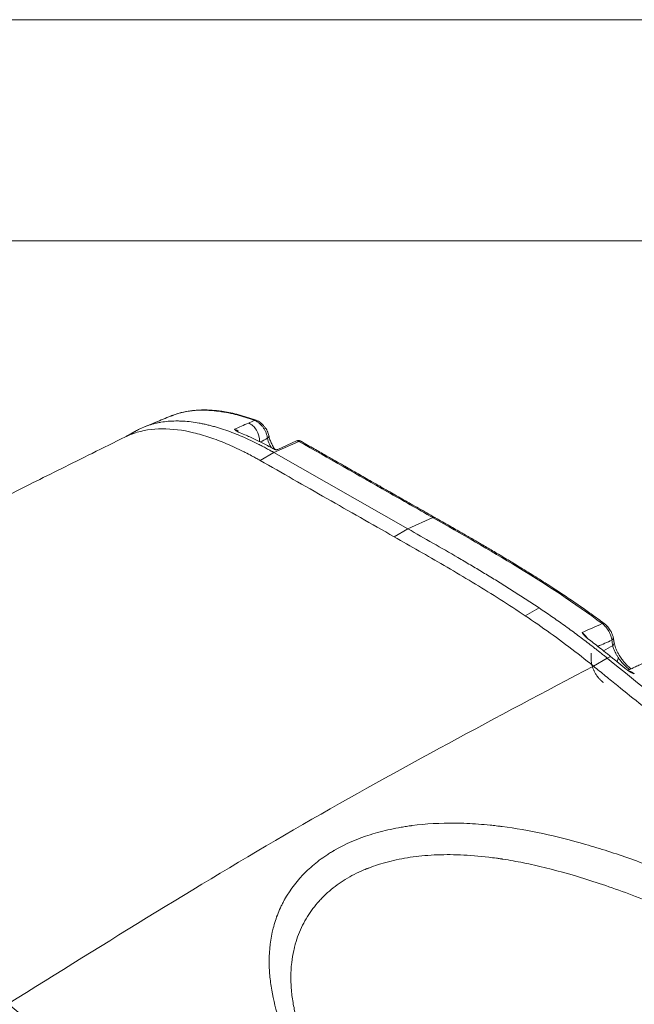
# Model space of a CAD drawing. Header units: millimetres. Extents: x 19214 to 26510, y -7957 to -532.
# Tile 113 of 150: x 26357 to 26389, y -7526 to -7474. Entities that reach past the tile are written whole.
import ezdxf

# ---------------------------------------------------------------- set-up
doc = ezdxf.new("R2010")
doc.units = ezdxf.units.MM
doc.header["$LTSCALE"] = 0.3175
for name, color, linetype, lineweight in [('1轮廓实线层', 7, 'Continuous', 18), ('2细线层', 4, 'Continuous', 13), ('图框层', 7, 'Continuous', 18)]:
    doc.layers.add(name, color=color, linetype=linetype, lineweight=lineweight)

# ---------------------------------------------------------------- blocks, each defined once
blk = doc.blocks.new('ZwmFrameMain_2_A4^_^无分区图框^_^landscape')
at = {"layer": '1轮廓实线层'}
blk.add_line((267, 200), (0, 200), dxfattribs=at)
at = {"layer": '2细线层'}
blk.add_line((272, 205), (-25, 205), dxfattribs=at)
blk = doc.blocks.new('坐标系')
at = {"layer": '1轮廓实线层'}
for p, q in [((42510.431, -35914.397), (42511.152, -35914.074)), ((42511.083, -35914.063), (42510.539, -35914.307)), ((42510.033, -35914.627), (42510.431, -35914.397)), ((42514.299, -35916.601), (42510.431, -35914.397)), ((42510.033, -35914.627), (42510.031, -35914.625)), ((42515.021, -35916.277), (42514.299, -35916.601)), ((42515.021, -35916.277), (42515.029, -35916.282)), ((42513.901, -35916.831), (42514.299, -35916.601)), ((42518.087, -35918.885), (42517.689, -35919.115)), ((42519.657, -35920.565), (42520.055, -35920.336)), ((42520.055, -35920.336), (42520.152, -35920.289)), ((42520.681, -35920.712), (42520.679, -35920.712))]:
    blk.add_line(p, q, dxfattribs=at)
for centre, major_axis, ratio, start_param, end_param in [((42509.715, -35913.931), (-0.172, 0.385), 0.63803, 4.056151, 5.742492), ((42509.874, -35913.596), (-0.048, -0.132), 0.672787, 3.142681, 3.706422), ((42511.142, -35914.195), (0.07, 0.122), 0.580903, 0.008872, 0.671329), ((42513.703, -35915.653), (0.07, 0.122), 0.580933, 6.282887, 6.954535), ((42515.011, -35916.398), (0.07, 0.122), 0.581003, 0.000448, 0.671411), ((42515.019, -35916.403), (0.07, 0.122), 0.581007, 0.000449, 0.67141), ((42519.884, -35919.448), (0.084, 0.113), 0.488847, 6.281553, 7.019727), ((42520.088, -35919.76), (0.138, 0.025), 0.667991, 5.38715, 6.285257), ((42520.114, -35919.909), (0.139, 0.024), 0.665195, 5.391326, 6.281969)]:
    blk.add_ellipse(centre, major_axis=major_axis, ratio=ratio, start_param=start_param, end_param=end_param, dxfattribs=at)
for points, knots in [([(42509.369, -35913.311), (42509.292, -35913.291), (42509.209, -35913.271), (42509.035, -35913.235), (42508.943, -35913.219), (42508.751, -35913.193), (42508.651, -35913.183), (42508.446, -35913.172), (42508.341, -35913.171), (42508.126, -35913.182), (42508.017, -35913.193), (42507.797, -35913.232), (42507.687, -35913.259), (42507.558, -35913.303), (42507.539, -35913.31), (42507.519, -35913.317)], [0, 0, 0, 0, 0.161845, 0.161845, 0.32369, 0.32369, 0.485535, 0.485535, 0.64738, 0.64738, 0.809225, 0.809225, 0.97107, 0.97107, 1, 1, 1, 1]), ([(42509.42, -35913.307), (42509.341, -35913.286), (42509.19, -35913.25), (42508.985, -35913.213), (42508.817, -35913.19), (42508.682, -35913.177), (42508.56, -35913.169), (42508.413, -35913.165), (42508.232, -35913.169), (42508.002, -35913.191), (42507.76, -35913.237), (42507.599, -35913.29), (42507.524, -35913.319)], [0, 0, 0, 0, 0.11446, 0.222084, 0.306291, 0.368685, 0.429249, 0.49396, 0.59866, 0.719662, 0.867647, 1, 1, 1, 1]), ([(42506.436, -35913.778), (42506.455, -35913.767), (42506.475, -35913.756), (42506.524, -35913.73), (42506.554, -35913.715), (42506.644, -35913.672), (42506.706, -35913.647), (42506.785, -35913.618), (42506.801, -35913.613), (42506.833, -35913.602), (42506.85, -35913.597), (42506.898, -35913.582), (42506.931, -35913.573), (42506.981, -35913.56), (42506.998, -35913.556), (42507.031, -35913.548), (42507.048, -35913.544), (42507.099, -35913.533), (42507.133, -35913.527), (42507.236, -35913.51), (42507.306, -35913.501), (42507.448, -35913.489), (42507.52, -35913.486), (42507.611, -35913.485), (42507.629, -35913.485), (42507.666, -35913.485), (42507.684, -35913.485), (42507.739, -35913.487), (42507.776, -35913.488), (42507.887, -35913.495), (42507.963, -35913.502), (42508.115, -35913.52), (42508.192, -35913.532), (42508.289, -35913.549), (42508.308, -35913.553), (42508.347, -35913.561), (42508.367, -35913.565), (42508.425, -35913.577), (42508.465, -35913.585), (42508.543, -35913.604), (42508.582, -35913.614), (42508.661, -35913.634), (42508.7, -35913.645), (42508.819, -35913.679), (42508.898, -35913.704), (42509.057, -35913.757), (42509.136, -35913.785), (42509.296, -35913.846), (42509.376, -35913.878), (42509.537, -35913.946), (42509.618, -35913.981), (42509.779, -35914.056), (42509.86, -35914.095), (42509.982, -35914.155), (42510.023, -35914.176), (42510.104, -35914.218), (42510.145, -35914.24), (42510.206, -35914.273), (42510.226, -35914.284), (42510.267, -35914.306), (42510.288, -35914.317), (42510.318, -35914.334), (42510.329, -35914.34), (42510.349, -35914.351), (42510.359, -35914.357), (42510.38, -35914.368), (42510.39, -35914.374), (42510.41, -35914.385), (42510.421, -35914.391), (42510.431, -35914.397)], [0, 0, 0, 0, 0.019058, 0.019058, 0.047085, 0.047085, 0.103139, 0.103139, 0.117152, 0.117152, 0.131166, 0.131166, 0.159193, 0.159193, 0.173206, 0.173206, 0.18722, 0.18722, 0.215247, 0.215247, 0.2713, 0.2713, 0.327354, 0.327354, 0.341368, 0.341368, 0.355381, 0.355381, 0.383408, 0.383408, 0.439462, 0.439462, 0.495516, 0.495516, 0.509529, 0.509529, 0.523543, 0.523543, 0.551569, 0.551569, 0.579596, 0.579596, 0.607623, 0.607623, 0.663677, 0.663677, 0.719731, 0.719731, 0.775785, 0.775785, 0.831839, 0.831839, 0.887892, 0.887892, 0.915919, 0.915919, 0.943946, 0.943946, 0.95796, 0.95796, 0.971973, 0.971973, 0.97898, 0.97898, 0.985987, 0.985987, 0.992993, 0.992993, 1, 1, 1, 1]), ([(42507.454, -35913.342), (42507.379, -35913.373), (42507.234, -35913.432), (42507.029, -35913.516), (42506.845, -35913.591), (42506.73, -35913.638), (42506.677, -35913.66)], [0, 0, 0, 0, 0.28965, 0.558003, 0.794786, 1, 1, 1, 1]), ([(42509.867, -35913.467), (42509.889, -35913.475), (42509.91, -35913.486), (42509.955, -35913.512), (42509.977, -35913.528), (42510.02, -35913.564), (42510.041, -35913.584), (42510.082, -35913.628), (42510.101, -35913.651), (42510.136, -35913.7), (42510.152, -35913.726), (42510.181, -35913.779), (42510.194, -35913.805), (42510.216, -35913.858), (42510.225, -35913.885), (42510.238, -35913.937), (42510.242, -35913.962), (42510.245, -35913.986)], [0, 0, 0, 0, 0.125, 0.125, 0.25, 0.25, 0.375, 0.375, 0.5, 0.5, 0.625, 0.625, 0.75, 0.75, 0.875, 0.875, 1, 1, 1, 1]), ([(42510.284, -35913.908), (42510.28, -35913.888), (42510.269, -35913.846), (42510.241, -35913.779), (42510.203, -35913.711), (42510.156, -35913.646), (42510.102, -35913.585), (42510.044, -35913.533), (42509.982, -35913.491), (42509.942, -35913.472), (42509.922, -35913.464)], [0, 0, 0, 0, 0.123197, 0.2469, 0.370259, 0.494805, 0.619767, 0.745391, 0.872444, 1, 1, 1, 1]), ([(42509.6, -35914.393), (42509.581, -35914.383), (42509.481, -35914.333), (42509.3, -35914.246), (42508.978, -35914.103), (42508.577, -35913.951), (42507.947, -35913.769), (42507.188, -35913.67), (42506.548, -35913.769), (42506.222, -35913.905), (42506.144, -35913.944)], [0, 0, 0, 0, 0.015006, 0.079341, 0.143676, 0.272345, 0.401014, 0.658353, 0.915691, 1, 1, 1, 1]), ([(42509.29, -35913.725), (42509.3, -35913.728), (42509.311, -35913.732), (42509.333, -35913.741), (42509.344, -35913.746), (42509.366, -35913.757), (42509.377, -35913.764), (42509.392, -35913.774), (42509.396, -35913.776), (42509.399, -35913.779)], [0, 0, 0, 0, 0.300503, 0.300503, 0.601007, 0.601007, 0.90151, 0.90151, 1, 1, 1, 1]), ([(42509.416, -35913.81), (42509.415, -35913.81), (42509.414, -35913.809), (42509.412, -35913.808), (42509.409, -35913.807), (42509.407, -35913.806), (42509.405, -35913.805), (42509.403, -35913.804), (42509.401, -35913.803), (42509.399, -35913.802), (42509.396, -35913.801), (42509.394, -35913.8), (42509.392, -35913.799), (42509.39, -35913.798), (42509.388, -35913.797), (42509.386, -35913.796), (42509.384, -35913.795), (42509.382, -35913.794), (42509.38, -35913.793), (42509.377, -35913.792), (42509.375, -35913.791), (42509.373, -35913.789), (42509.371, -35913.788), (42509.369, -35913.787), (42509.367, -35913.786), (42509.365, -35913.784), (42509.363, -35913.783), (42509.361, -35913.782), (42509.359, -35913.781), (42509.357, -35913.779), (42509.355, -35913.778), (42509.353, -35913.777), (42509.351, -35913.775), (42509.349, -35913.774), (42509.347, -35913.773), (42509.345, -35913.771), (42509.342, -35913.769), (42509.337, -35913.765), (42509.331, -35913.761), (42509.325, -35913.756), (42509.318, -35913.75), (42509.311, -35913.745), (42509.304, -35913.738), (42509.297, -35913.732), (42509.292, -35913.728), (42509.29, -35913.725)], [0, 0, 0, 0, 0.012375, 0.024851, 0.037428, 0.050108, 0.062891, 0.07578, 0.088774, 0.101876, 0.115086, 0.128405, 0.141834, 0.155374, 0.169027, 0.182792, 0.196671, 0.210665, 0.224775, 0.239001, 0.253345, 0.267806, 0.282386, 0.297086, 0.311906, 0.326846, 0.341909, 0.357093, 0.372401, 0.387831, 0.403386, 0.419066, 0.434871, 0.450802, 0.466859, 0.483043, 0.499354, 0.54825, 0.601054, 0.65777, 0.7184, 0.782942, 0.851393, 0.923748, 1, 1, 1, 1]), ([(42510.44, -35914.302), (42510.415, -35914.288), (42510.338, -35914.245), (42510.152, -35914.145), (42509.89, -35914.015), (42509.629, -35913.897), (42509.472, -35913.832), (42509.416, -35913.81)], [0, 0, 0, 0, 0.06794, 0.219465, 0.522514, 0.825564, 1, 1, 1, 1]), ([(42506.144, -35913.943), (42505.823, -35914.102), (42505.204, -35914.408), (42504.309, -35914.852), (42503.485, -35915.263), (42502.73, -35915.643), (42502.045, -35915.992), (42501.43, -35916.308), (42500.884, -35916.592), (42500.408, -35916.843), (42500, -35917.059), (42499.674, -35917.234), (42499.422, -35917.37), (42499.238, -35917.47), (42499.095, -35917.548), (42498.986, -35917.608), (42498.884, -35917.664), (42498.771, -35917.727), (42498.627, -35917.806), (42498.454, -35917.902), (42498.251, -35918.016), (42497.965, -35918.177), (42497.585, -35918.393), (42497.101, -35918.672), (42496.555, -35918.993), (42495.949, -35919.356), (42495.283, -35919.761), (42494.558, -35920.211), (42493.776, -35920.705), (42492.935, -35921.244), (42492.037, -35921.828), (42491.08, -35922.458), (42490.066, -35923.132), (42489.371, -35923.595), (42489.013, -35923.834)], [0, 0, 0, 0, 0.054452, 0.105018, 0.151698, 0.19449, 0.233396, 0.268416, 0.299552, 0.326805, 0.350177, 0.369669, 0.382949, 0.393536, 0.40143, 0.407623, 0.412381, 0.418865, 0.427075, 0.437011, 0.448674, 0.462063, 0.486314, 0.514433, 0.546262, 0.581802, 0.621056, 0.664026, 0.710715, 0.761126, 0.81526, 0.873118, 0.934699, 1, 1, 1, 1]), ([(42510.245, -35913.986), (42510.257, -35914.041), (42510.276, -35914.098), (42510.32, -35914.192), (42510.337, -35914.224), (42510.356, -35914.257)], [0, 0, 0, 0, 0.649504, 0.649504, 1, 1, 1, 1]), ([(42510.462, -35914.31), (42510.448, -35914.29), (42510.413, -35914.235), (42510.361, -35914.14), (42510.311, -35914.023), (42510.291, -35913.947), (42510.284, -35913.909)], [0, 0, 0, 0, 0.149579, 0.397725, 0.682543, 1, 1, 1, 1]), ([(42511.115, -35914.053), (42511.123, -35914.051), (42511.131, -35914.05), (42511.143, -35914.05), (42511.147, -35914.051), (42511.156, -35914.052), (42511.16, -35914.053), (42511.168, -35914.054), (42511.172, -35914.055), (42511.18, -35914.058), (42511.184, -35914.059), (42511.196, -35914.064), (42511.203, -35914.068), (42511.211, -35914.072)], [0, 0, 0, 0, 0.25, 0.25, 0.375, 0.375, 0.5, 0.5, 0.625, 0.625, 0.75, 0.75, 1, 1, 1, 1]), ([(42513.773, -35915.531), (42513.68, -35915.478), (42513.506, -35915.379), (42513.262, -35915.24), (42513.053, -35915.121), (42512.88, -35915.023), (42512.737, -35914.941), (42512.593, -35914.859), (42512.418, -35914.76), (42512.189, -35914.629), (42511.908, -35914.469), (42511.577, -35914.28), (42511.339, -35914.145), (42511.212, -35914.072)], [0, 0, 0, 0, 0.108882, 0.204046, 0.285492, 0.353221, 0.407233, 0.452476, 0.522311, 0.611981, 0.721486, 0.850826, 1, 1, 1, 1]), ([(42510.031, -35914.625), (42509.99, -35914.602), (42509.909, -35914.556), (42509.765, -35914.478), (42509.662, -35914.424), (42509.6, -35914.393)], [0, 0, 0, 0, 0.282994, 0.566005, 1, 1, 1, 1]), ([(42510.539, -35914.307), (42510.536, -35914.309), (42510.533, -35914.31), (42510.527, -35914.311), (42510.525, -35914.312), (42510.521, -35914.313), (42510.519, -35914.313), (42510.512, -35914.314), (42510.508, -35914.315), (42510.501, -35914.315), (42510.499, -35914.315), (42510.494, -35914.315), (42510.492, -35914.315), (42510.485, -35914.314), (42510.481, -35914.314), (42510.474, -35914.313), (42510.472, -35914.312), (42510.467, -35914.312), (42510.463, -35914.311), (42510.459, -35914.309), (42510.455, -35914.308), (42510.453, -35914.307), (42510.447, -35914.305), (42510.443, -35914.303), (42510.44, -35914.302)], [0, 0, 0, 0, 0.125, 0.125, 0.1875, 0.1875, 0.25, 0.25, 0.375, 0.375, 0.4375, 0.4375, 0.5, 0.5, 0.625, 0.625, 0.6875, 0.6875, 0.75, 0.8125, 0.8125, 0.875, 0.875, 1, 1, 1, 1]), ([(42513.899, -35916.829), (42513.577, -35916.646), (42512.93, -35916.277), (42511.957, -35915.723), (42510.989, -35915.171), (42510.35, -35914.807), (42510.033, -35914.627)], [0, 0, 0, 0, 0.250163, 0.500326, 0.75049, 1, 1, 1, 1]), ([(42515.081, -35916.276), (42514.923, -35916.186), (42514.621, -35916.014), (42514.185, -35915.766), (42513.906, -35915.607), (42513.773, -35915.531)], [0, 0, 0, 0, 0.361111, 0.694444, 1, 1, 1, 1]), ([(42515.029, -35916.282), (42515.841, -35916.745), (42516.655, -35917.208), (42518.285, -35918.203), (42519.099, -35918.735), (42519.909, -35919.337)], [0, 0, 0, 0, 0.5, 0.5, 1, 1, 1, 1]), ([(42519.968, -35919.336), (42519.843, -35919.242), (42519.612, -35919.074), (42519.298, -35918.852), (42519.046, -35918.679), (42518.84, -35918.54), (42518.658, -35918.419), (42518.394, -35918.246), (42518.044, -35918.022), (42517.629, -35917.764), (42517.238, -35917.527), (42516.882, -35917.315), (42516.593, -35917.145), (42516.351, -35917.004), (42516.122, -35916.872), (42515.833, -35916.705), (42515.481, -35916.504), (42515.226, -35916.359), (42515.088, -35916.281)], [0, 0, 0, 0, 0.077814, 0.142466, 0.194012, 0.23304, 0.269239, 0.306118, 0.395126, 0.484503, 0.560357, 0.635085, 0.703273, 0.737498, 0.784126, 0.843427, 0.915391, 1, 1, 1, 1]), ([(42514.299, -35916.601), (42514.54, -35916.739), (42514.78, -35916.876), (42515.262, -35917.152), (42515.503, -35917.29), (42515.864, -35917.501), (42515.984, -35917.572), (42516.225, -35917.714), (42516.346, -35917.786), (42516.526, -35917.895), (42516.586, -35917.931), (42516.707, -35918.004), (42516.767, -35918.041), (42516.947, -35918.152), (42517.068, -35918.226), (42517.308, -35918.377), (42517.428, -35918.454), (42517.669, -35918.609), (42517.789, -35918.687), (42518.029, -35918.846), (42518.149, -35918.926), (42518.329, -35919.049), (42518.389, -35919.09), (42518.508, -35919.173), (42518.568, -35919.215), (42518.748, -35919.341), (42518.867, -35919.427), (42519.106, -35919.601), (42519.225, -35919.689), (42519.403, -35919.823), (42519.463, -35919.869), (42519.581, -35919.96), (42519.641, -35920.006), (42519.729, -35920.076), (42519.759, -35920.099), (42519.818, -35920.146), (42519.848, -35920.169), (42519.892, -35920.204), (42519.922, -35920.228), (42519.951, -35920.252), (42519.981, -35920.276), (42519.996, -35920.288), (42520.025, -35920.312), (42520.04, -35920.324), (42520.055, -35920.336)], [0, 0, 0, 0, 0.125, 0.125, 0.25, 0.25, 0.3125, 0.3125, 0.375, 0.375, 0.40625, 0.40625, 0.4375, 0.4375, 0.5, 0.5, 0.5625, 0.5625, 0.625, 0.625, 0.6875, 0.6875, 0.71875, 0.71875, 0.75, 0.75, 0.8125, 0.8125, 0.875, 0.875, 0.90625, 0.90625, 0.9375, 0.9375, 0.953125, 0.953125, 0.96875, 0.96875, 0.976562, 0.984375, 0.984375, 0.992187, 0.992187, 1, 1, 1, 1]), ([(42519.657, -35920.565), (42519.183, -35920.18), (42518.228, -35919.463), (42516.787, -35918.515), (42515.585, -35917.796), (42514.623, -35917.242), (42514.142, -35916.968), (42513.901, -35916.831)], [0, 0, 0, 0, 0.250113, 0.500227, 0.75034, 0.875397, 1, 1, 1, 1]), ([(42519.909, -35919.337), (42519.945, -35919.364), (42519.98, -35919.397), (42520.029, -35919.454), (42520.044, -35919.474), (42520.073, -35919.515), (42520.087, -35919.537), (42520.112, -35919.58), (42520.123, -35919.602), (42520.143, -35919.647), (42520.152, -35919.669), (42520.175, -35919.735), (42520.184, -35919.777), (42520.187, -35919.816)], [0, 0, 0, 0, 0.25, 0.25, 0.375, 0.375, 0.5, 0.5, 0.625, 0.625, 0.75, 0.75, 1, 1, 1, 1]), ([(42520.226, -35919.735), (42520.221, -35919.706), (42520.203, -35919.643), (42520.153, -35919.539), (42520.088, -35919.449), (42520.023, -35919.38), (42519.987, -35919.35), (42519.968, -35919.336)], [0, 0, 0, 0, 0.20634, 0.439415, 0.702172, 0.8467, 1, 1, 1, 1]), ([(42519.33, -35919.596), (42519.331, -35919.597), (42519.332, -35919.598), (42519.335, -35919.6), (42519.338, -35919.602), (42519.341, -35919.605), (42519.344, -35919.607), (42519.347, -35919.609), (42519.349, -35919.611), (42519.352, -35919.614), (42519.355, -35919.616), (42519.358, -35919.619), (42519.361, -35919.621), (42519.364, -35919.624), (42519.367, -35919.626), (42519.369, -35919.629), (42519.372, -35919.631), (42519.375, -35919.634), (42519.378, -35919.637), (42519.381, -35919.639), (42519.384, -35919.642), (42519.387, -35919.645), (42519.39, -35919.648), (42519.393, -35919.651), (42519.396, -35919.654), (42519.399, -35919.657), (42519.402, -35919.66), (42519.405, -35919.663), (42519.407, -35919.666), (42519.41, -35919.669), (42519.413, -35919.673), (42519.416, -35919.676), (42519.419, -35919.679), (42519.422, -35919.682), (42519.425, -35919.686), (42519.428, -35919.689), (42519.431, -35919.693), (42519.434, -35919.696), (42519.437, -35919.7), (42519.44, -35919.703), (42519.442, -35919.707), (42519.445, -35919.71), (42519.448, -35919.714), (42519.451, -35919.718), (42519.454, -35919.722), (42519.457, -35919.725), (42519.46, -35919.729), (42519.462, -35919.733), (42519.465, -35919.737), (42519.468, -35919.741), (42519.471, -35919.745), (42519.473, -35919.749), (42519.476, -35919.753), (42519.479, -35919.757), (42519.482, -35919.761), (42519.483, -35919.764), (42519.484, -35919.765), (42519.484, -35919.765)], [0, 0, 0, 0, 0.016384, 0.032854, 0.049409, 0.06605, 0.082777, 0.099589, 0.116486, 0.133469, 0.150536, 0.167688, 0.184923, 0.202243, 0.219647, 0.237134, 0.254704, 0.272357, 0.290092, 0.307909, 0.325807, 0.343787, 0.361847, 0.379987, 0.398206, 0.416505, 0.434882, 0.453337, 0.47187, 0.490478, 0.509163, 0.527924, 0.546758, 0.565667, 0.584649, 0.603703, 0.622829, 0.642026, 0.661293, 0.680628, 0.700032, 0.719504, 0.739041, 0.758644, 0.778312, 0.798043, 0.817836, 0.837691, 0.857606, 0.877581, 0.897613, 0.917703, 0.937848, 0.958048, 0.978302, 0.998608, 1, 1, 1, 1]), ([(42519.456, -35919.744), (42519.455, -35919.743), (42519.453, -35919.742), (42519.451, -35919.739), (42519.448, -35919.737), (42519.446, -35919.735), (42519.443, -35919.733), (42519.441, -35919.731), (42519.438, -35919.729), (42519.436, -35919.727), (42519.433, -35919.725), (42519.431, -35919.722), (42519.428, -35919.72), (42519.426, -35919.718), (42519.423, -35919.716), (42519.421, -35919.713), (42519.419, -35919.711), (42519.416, -35919.709), (42519.414, -35919.706), (42519.412, -35919.704), (42519.409, -35919.702), (42519.407, -35919.699), (42519.405, -35919.697), (42519.403, -35919.694), (42519.4, -35919.692), (42519.398, -35919.69), (42519.396, -35919.687), (42519.394, -35919.685), (42519.392, -35919.682), (42519.39, -35919.679), (42519.387, -35919.677), (42519.385, -35919.674), (42519.382, -35919.67), (42519.377, -35919.664), (42519.371, -35919.656), (42519.365, -35919.648), (42519.359, -35919.639), (42519.352, -35919.629), (42519.345, -35919.619), (42519.337, -35919.608), (42519.332, -35919.6), (42519.33, -35919.596)], [0, 0, 0, 0, 0.015052, 0.030164, 0.045336, 0.060571, 0.07587, 0.091234, 0.106664, 0.122161, 0.137727, 0.153364, 0.169072, 0.184852, 0.200707, 0.216636, 0.232642, 0.248725, 0.264886, 0.281128, 0.297449, 0.313853, 0.33034, 0.34691, 0.363566, 0.380307, 0.397136, 0.414052, 0.431057, 0.448153, 0.465339, 0.482617, 0.499988, 0.548213, 0.600499, 0.656858, 0.717299, 0.781829, 0.850454, 0.923176, 1, 1, 1, 1]), ([(42520.152, -35920.289), (42520.123, -35920.266), (42520.059, -35920.214), (42519.939, -35920.118), (42519.736, -35919.958), (42519.566, -35919.826), (42519.456, -35919.744)], [0, 0, 0, 0, 0.131135, 0.26227, 0.524541, 1, 1, 1, 1]), ([(42520.214, -35919.966), (42520.222, -35920.006), (42520.235, -35920.048), (42520.261, -35920.114), (42520.271, -35920.137), (42520.293, -35920.182), (42520.304, -35920.205), (42520.33, -35920.251), (42520.343, -35920.274), (42520.372, -35920.32), (42520.387, -35920.343), (42520.435, -35920.41), (42520.469, -35920.453), (42520.542, -35920.534), (42520.58, -35920.571), (42520.637, -35920.62), (42520.657, -35920.636), (42520.684, -35920.656), (42520.692, -35920.662), (42520.7, -35920.668)], [0, 0, 0, 0, 0.175134, 0.175134, 0.262701, 0.262701, 0.350268, 0.350268, 0.437835, 0.437835, 0.525402, 0.525402, 0.700536, 0.700536, 0.87567, 0.87567, 0.963237, 0.963237, 1, 1, 1, 1]), ([(42520.746, -35920.644), (42520.723, -35920.627), (42520.682, -35920.593), (42520.627, -35920.542), (42520.571, -35920.483), (42520.507, -35920.408), (42520.431, -35920.303), (42520.354, -35920.175), (42520.288, -35920.027), (42520.261, -35919.933), (42520.253, -35919.885)], [0, 0, 0, 0, 0.10308, 0.184602, 0.244677, 0.353355, 0.479967, 0.626784, 0.800182, 1, 1, 1, 1]), ([(42519.592, -35920.19), (42519.592, -35920.193), (42519.592, -35920.196), (42519.592, -35920.205), (42519.592, -35920.211), (42519.592, -35920.224), (42519.592, -35920.231), (42519.592, -35920.25), (42519.592, -35920.263), (42519.592, -35920.282), (42519.592, -35920.288), (42519.592, -35920.301), (42519.592, -35920.308), (42519.592, -35920.321), (42519.593, -35920.327), (42519.593, -35920.34), (42519.593, -35920.346), (42519.593, -35920.366), (42519.593, -35920.378), (42519.593, -35920.398), (42519.593, -35920.404), (42519.594, -35920.417), (42519.595, -35920.424), (42519.596, -35920.444), (42519.598, -35920.458), (42519.602, -35920.485), (42519.605, -35920.499), (42519.609, -35920.517), (42519.61, -35920.52), (42519.611, -35920.528), (42519.612, -35920.531), (42519.615, -35920.542), (42519.617, -35920.549), (42519.623, -35920.571), (42519.627, -35920.585), (42519.636, -35920.613), (42519.642, -35920.628), (42519.653, -35920.656), (42519.659, -35920.67), (42519.667, -35920.688), (42519.669, -35920.692), (42519.672, -35920.699), (42519.674, -35920.703), (42519.679, -35920.713), (42519.682, -35920.72), (42519.693, -35920.741), (42519.7, -35920.755), (42519.716, -35920.782), (42519.724, -35920.796), (42519.741, -35920.822), (42519.75, -35920.835), (42519.761, -35920.851), (42519.763, -35920.854), (42519.768, -35920.86), (42519.77, -35920.863), (42519.777, -35920.873), (42519.782, -35920.879), (42519.796, -35920.897), (42519.806, -35920.909), (42519.826, -35920.932), (42519.836, -35920.943), (42519.857, -35920.964), (42519.867, -35920.974), (42519.881, -35920.986), (42519.884, -35920.989), (42519.889, -35920.994), (42519.892, -35920.996), (42519.9, -35921.003), (42519.905, -35921.008), (42519.922, -35921.021), (42519.933, -35921.029), (42519.944, -35921.037), (42519.945, -35921.038), (42519.945, -35921.038)], [0, 0, 0, 0, 0.009438, 0.009438, 0.031909, 0.031909, 0.05438, 0.05438, 0.099322, 0.099322, 0.121792, 0.121792, 0.144263, 0.144263, 0.166734, 0.166734, 0.189205, 0.189205, 0.234147, 0.234147, 0.256618, 0.256618, 0.279089, 0.279089, 0.324031, 0.324031, 0.368972, 0.368972, 0.380208, 0.380208, 0.391443, 0.391443, 0.413914, 0.413914, 0.458856, 0.458856, 0.503798, 0.503798, 0.54874, 0.54874, 0.559975, 0.559975, 0.571211, 0.571211, 0.593682, 0.593682, 0.638623, 0.638623, 0.683565, 0.683565, 0.728507, 0.728507, 0.739742, 0.739742, 0.750978, 0.750978, 0.773449, 0.773449, 0.818391, 0.818391, 0.863332, 0.863332, 0.908274, 0.908274, 0.91951, 0.91951, 0.930745, 0.930745, 0.953216, 0.953216, 0.998158, 0.998158, 1, 1, 1, 1]), ([(42520.055, -35920.336), (42521.923, -35921.857), (42524.721, -35924.088), (42528.464, -35926.999), (42531.28, -35929.157), (42533.637, -35930.94), (42535.531, -35932.361), (42536.955, -35933.424), (42538.384, -35934.487), (42539.579, -35935.372), (42540.539, -35936.081), (42541.14, -35936.525), (42541.622, -35936.88), (42541.984, -35937.147), (42542.285, -35937.369), (42542.498, -35937.525), (42542.617, -35937.613), (42542.681, -35937.66), (42542.709, -35937.681)], [0, 0, 0, 0, 0.25, 0.375, 0.5, 0.625, 0.6875, 0.75, 0.8125, 0.875, 0.90625, 0.9375, 0.953125, 0.96875, 0.984375, 0.992187, 0.996094, 1, 1, 1, 1]), ([(42542.311, -35937.91), (42541.837, -35937.561), (42541.363, -35937.212), (42540.652, -35936.688), (42540.415, -35936.513), (42539.942, -35936.164), (42539.705, -35935.989), (42538.994, -35935.463), (42538.521, -35935.112), (42537.574, -35934.41), (42537.1, -35934.058), (42535.68, -35933), (42534.734, -35932.292), (42533.315, -35931.225), (42532.842, -35930.869), (42531.897, -35930.154), (42531.424, -35929.795), (42530.48, -35929.076), (42530.008, -35928.716), (42529.064, -35927.992), (42528.592, -35927.629), (42527.649, -35926.901), (42527.178, -35926.536), (42526.235, -35925.804), (42525.763, -35925.436), (42524.821, -35924.698), (42524.35, -35924.328), (42523.409, -35923.584), (42522.939, -35923.211), (42521.999, -35922.461), (42521.53, -35922.084), (42520.827, -35921.516), (42520.593, -35921.327), (42520.241, -35921.042), (42520.124, -35920.947), (42519.89, -35920.756), (42519.773, -35920.661), (42519.656, -35920.566)], [0, 0, 0, 0, 0.0625, 0.0625, 0.09375, 0.09375, 0.125, 0.125, 0.1875, 0.1875, 0.25, 0.25, 0.375, 0.375, 0.4375, 0.4375, 0.5, 0.5, 0.5625, 0.5625, 0.625, 0.625, 0.6875, 0.6875, 0.75, 0.75, 0.8125, 0.8125, 0.875, 0.875, 0.9375, 0.9375, 0.96875, 0.96875, 0.984375, 0.984375, 1, 1, 1, 1]), ([(42520.836, -35920.79), (42520.831, -35920.787), (42520.821, -35920.783), (42520.807, -35920.777), (42520.795, -35920.771), (42520.785, -35920.767), (42520.776, -35920.763), (42520.765, -35920.757), (42520.752, -35920.751), (42520.739, -35920.745), (42520.727, -35920.738), (42520.716, -35920.732), (42520.706, -35920.727), (42520.697, -35920.722), (42520.688, -35920.717), (42520.68, -35920.713), (42520.673, -35920.708), (42520.667, -35920.704), (42520.661, -35920.7), (42520.655, -35920.697), (42520.65, -35920.693), (42520.644, -35920.688), (42520.638, -35920.684), (42520.632, -35920.68), (42520.628, -35920.677), (42520.626, -35920.675)], [0, 0, 0, 0, 0.071545, 0.133584, 0.186117, 0.229142, 0.262663, 0.317249, 0.374977, 0.435864, 0.499924, 0.547409, 0.592821, 0.636175, 0.677484, 0.716767, 0.754042, 0.783077, 0.812578, 0.842558, 0.873027, 0.903997, 0.935476, 0.967474, 1, 1, 1, 1]), ([(42520.681, -35920.711), (42520.682, -35920.712), (42520.686, -35920.712), (42520.691, -35920.714), (42520.696, -35920.715), (42520.702, -35920.716), (42520.707, -35920.718), (42520.712, -35920.72), (42520.718, -35920.721), (42520.723, -35920.723), (42520.729, -35920.725), (42520.734, -35920.727), (42520.739, -35920.73), (42520.745, -35920.732), (42520.75, -35920.734), (42520.755, -35920.737), (42520.76, -35920.74), (42520.766, -35920.742), (42520.771, -35920.745), (42520.776, -35920.748), (42520.781, -35920.751), (42520.786, -35920.754), (42520.792, -35920.758), (42520.797, -35920.761), (42520.802, -35920.764), (42520.807, -35920.768), (42520.812, -35920.771), (42520.817, -35920.775), (42520.822, -35920.778), (42520.826, -35920.782), (42520.831, -35920.786), (42520.834, -35920.788), (42520.836, -35920.79)], [0, 0, 0, 0, 0.035361, 0.070885, 0.10629, 0.141569, 0.176718, 0.211731, 0.246603, 0.281329, 0.315904, 0.350322, 0.384581, 0.418674, 0.452598, 0.486349, 0.519922, 0.553314, 0.586521, 0.619539, 0.652366, 0.684997, 0.717431, 0.749663, 0.781692, 0.813515, 0.84513, 0.876533, 0.907724, 0.9387, 0.969459, 1, 1, 1, 1]), ([(42511.491, -35932.788), (42511.291, -35932.441), (42511.115, -35932.104), (42510.815, -35931.448), (42510.69, -35931.129), (42510.491, -35930.511), (42510.416, -35930.212), (42510.342, -35929.778), (42510.323, -35929.635), (42510.305, -35929.426), (42510.298, -35929.322), (42510.294, -35929.202), (42510.293, -35929.143), (42510.293, -35929.114), (42510.293, -35929.099), (42510.293, -35929.091), (42510.293, -35929.088), (42510.293, -35929.086), (42510.293, -35929.085), (42510.293, -35929.085), (42510.293, -35929.084), (42510.293, -35929.084), (42510.293, -35929.084), (42510.293, -35929.084), (42510.293, -35929.084), (42510.293, -35928.753), (42510.332, -35928.438), (42510.446, -35927.99), (42510.517, -35927.772), (42510.624, -35927.529), (42510.684, -35927.41), (42510.716, -35927.351), (42510.732, -35927.322), (42510.74, -35927.308), (42510.744, -35927.3), (42510.746, -35927.297), (42510.747, -35927.295), (42510.748, -35927.294), (42510.748, -35927.293), (42510.748, -35927.293), (42510.748, -35927.293), (42510.748, -35927.293), (42510.748, -35927.293), (42510.913, -35927.005), (42511.114, -35926.744), (42511.473, -35926.391), (42511.602, -35926.28), (42511.809, -35926.124), (42511.916, -35926.049), (42512.048, -35925.965), (42512.115, -35925.924), (42512.149, -35925.904), (42512.166, -35925.894), (42512.173, -35925.89), (42512.178, -35925.887), (42512.18, -35925.886), (42512.496, -35925.704), (42512.84, -35925.554), (42513.399, -35925.376), (42513.593, -35925.325), (42513.895, -35925.259), (42514.049, -35925.229), (42514.233, -35925.199), (42514.326, -35925.185), (42514.373, -35925.179), (42514.397, -35925.176), (42514.409, -35925.174), (42514.415, -35925.173), (42514.418, -35925.173), (42514.419, -35925.173), (42514.42, -35925.173), (42514.42, -35925.173), (42514.42, -35925.172), (42514.42, -35925.172), (42514.42, -35925.172), (42514.82, -35925.12), (42515.237, -35925.096), (42515.888, -35925.104), (42516.22, -35925.118), (42516.619, -35925.153), (42516.821, -35925.176), (42516.923, -35925.188), (42516.974, -35925.194), (42517, -35925.198), (42517.012, -35925.199), (42517.019, -35925.2), (42517.022, -35925.2), (42517.024, -35925.201), (42517.024, -35925.201), (42517.025, -35925.201), (42517.025, -35925.201), (42517.025, -35925.201), (42517.025, -35925.201), (42517.025, -35925.201), (42517.404, -35925.251), (42517.794, -35925.318), (42518.596, -35925.49), (42519.008, -35925.594), (42519.853, -35925.838), (42520.287, -35925.978), (42521.177, -35926.292), (42521.633, -35926.466), (42522.1, -35926.658)], [0, 0, 0, 0, 0.0625, 0.0625, 0.125, 0.125, 0.1875, 0.1875, 0.21875, 0.21875, 0.234375, 0.242187, 0.246094, 0.248047, 0.249023, 0.249512, 0.249756, 0.249878, 0.249939, 0.249969, 0.249985, 0.249992, 0.249996, 0.249996, 0.25, 0.25, 0.3125, 0.3125, 0.34375, 0.359375, 0.367187, 0.371094, 0.373047, 0.374023, 0.374512, 0.374756, 0.374878, 0.374939, 0.374969, 0.374985, 0.374992, 0.374992, 0.375, 0.375, 0.4375, 0.4375, 0.46875, 0.46875, 0.484375, 0.492187, 0.496094, 0.498047, 0.499023, 0.499512, 0.499512, 0.5, 0.5, 0.5625, 0.5625, 0.59375, 0.59375, 0.609375, 0.617187, 0.621094, 0.623047, 0.624023, 0.624512, 0.624756, 0.624878, 0.624939, 0.624969, 0.624985, 0.624992, 0.624992, 0.625, 0.625, 0.6875, 0.6875, 0.71875, 0.734375, 0.742187, 0.746094, 0.748047, 0.749023, 0.749512, 0.749756, 0.749878, 0.749939, 0.749969, 0.749985, 0.749992, 0.749996, 0.749996, 0.75, 0.75, 0.8125, 0.8125, 0.875, 0.875, 0.9375, 0.9375, 1, 1, 1, 1]), ([(42533.189, -35934.14), (42532.684, -35933.793), (42531.698, -35933.129), (42530.293, -35932.215), (42528.958, -35931.378), (42527.693, -35930.616), (42526.493, -35929.924), (42525.356, -35929.301), (42524.281, -35928.742), (42523.265, -35928.245), (42522.625, -35927.952), (42522.276, -35927.798), (42522.232, -35927.779), (42522.188, -35927.76), (42522.183, -35927.758), (42522.182, -35927.757), (42522.182, -35927.757), (42522.182, -35927.757), (42522.182, -35927.757), (42522.182, -35927.757), (42522.181, -35927.757), (42522.18, -35927.757), (42522.177, -35927.755), (42522.17, -35927.752), (42522.146, -35927.742), (42522.088, -35927.716), (42521.893, -35927.633), (42521.44, -35927.442), (42521.037, -35927.282), (42520.252, -35926.985), (42519.26, -35926.645), (42518.371, -35926.41), (42517.74, -35926.268), (42517.535, -35926.227), (42517.238, -35926.174), (42517.128, -35926.155), (42517.013, -35926.138), (42516.995, -35926.135), (42516.987, -35926.134), (42516.986, -35926.134), (42516.986, -35926.134), (42516.986, -35926.134), (42516.986, -35926.134), (42516.986, -35926.134), (42516.986, -35926.133), (42516.985, -35926.133), (42516.982, -35926.133), (42516.975, -35926.132), (42516.932, -35926.125), (42516.817, -35926.109), (42516.709, -35926.095), (42516.353, -35926.052), (42516.078, -35926.03), (42515.552, -35926.008), (42515.3, -35926.01), (42514.816, -35926.034), (42514.586, -35926.056), (42514.145, -35926.122), (42513.935, -35926.164), (42513.636, -35926.242), (42513.538, -35926.27), (42513.349, -35926.33), (42513.257, -35926.363), (42513.156, -35926.402), (42513.142, -35926.407), (42513.127, -35926.413), (42513.123, -35926.414), (42513.122, -35926.415), (42513.122, -35926.415), (42513.121, -35926.415), (42513.121, -35926.415), (42513.119, -35926.416), (42513.112, -35926.419), (42513.08, -35926.432), (42513.001, -35926.464), (42512.93, -35926.496), (42512.792, -35926.56), (42512.703, -35926.606), (42512.446, -35926.75), (42512.288, -35926.856), (42512.068, -35927.031), (42511.998, -35927.092), (42511.896, -35927.188), (42511.863, -35927.22), (42511.798, -35927.286), (42511.766, -35927.32), (42511.673, -35927.424), (42511.554, -35927.567), (42511.447, -35927.722), (42511.298, -35927.962), (42511.212, -35928.133), (42511.106, -35928.406), (42511.074, -35928.5), (42511.044, -35928.609), (42511.04, -35928.623), (42511.036, -35928.637), (42511.036, -35928.638), (42511.036, -35928.639), (42511.036, -35928.639), (42511.036, -35928.639), (42511.036, -35928.639), (42511.036, -35928.639), (42511.035, -35928.639), (42511.035, -35928.64), (42511.035, -35928.642), (42511.033, -35928.648), (42511.028, -35928.666), (42511.017, -35928.711), (42510.981, -35928.865), (42510.957, -35929.011), (42510.926, -35929.279), (42510.917, -35929.433), (42510.918, -35929.593)], [0, 0, 0, 0, 0.050996, 0.101991, 0.152987, 0.203983, 0.254978, 0.305974, 0.35697, 0.407966, 0.458961, 0.458961, 0.465336, 0.466132, 0.466232, 0.466245, 0.466245, 0.466248, 0.466248, 0.466251, 0.466257, 0.466282, 0.466332, 0.466531, 0.466929, 0.468523, 0.47171, 0.484459, 0.509957, 0.509957, 0.560953, 0.611948, 0.611948, 0.637446, 0.637446, 0.650195, 0.651789, 0.652585, 0.652685, 0.652735, 0.652741, 0.652744, 0.652744, 0.652747, 0.652747, 0.65276, 0.652785, 0.652984, 0.653382, 0.65657, 0.662944, 0.662944, 0.688442, 0.688442, 0.71394, 0.71394, 0.739438, 0.739438, 0.764935, 0.764935, 0.777684, 0.777684, 0.790433, 0.790433, 0.792027, 0.792425, 0.792525, 0.792575, 0.7926, 0.7926, 0.792624, 0.792624, 0.792824, 0.79362, 0.796808, 0.803182, 0.803182, 0.815931, 0.815931, 0.841429, 0.841429, 0.854178, 0.854178, 0.860552, 0.860552, 0.866927, 0.866927, 0.879676, 0.892425, 0.892425, 0.917922, 0.917922, 0.930671, 0.930671, 0.932265, 0.932464, 0.932489, 0.932492, 0.932492, 0.932495, 0.932495, 0.932502, 0.932514, 0.932564, 0.932663, 0.933062, 0.933859, 0.937046, 0.94342, 0.968918, 0.968918, 1, 1, 1, 1]), ([(42520.034, -35941.463), (42519.887, -35941.341), (42519.511, -35941.029), (42518.937, -35940.54), (42518.332, -35940.014), (42517.799, -35939.537), (42517.361, -35939.136), (42517.007, -35938.805), (42516.725, -35938.537), (42516.468, -35938.289), (42516.226, -35938.054), (42515.905, -35937.735), (42515.516, -35937.339), (42515.053, -35936.852), (42514.589, -35936.346), (42514.131, -35935.824), (42513.681, -35935.285), (42513.244, -35934.733), (42512.871, -35934.226), (42512.562, -35933.78), (42512.327, -35933.42), (42512.117, -35933.08), (42511.938, -35932.77), (42511.787, -35932.492), (42511.655, -35932.234), (42511.532, -35931.976), (42511.408, -35931.696), (42511.291, -35931.403), (42511.184, -35931.097), (42511.088, -35930.778), (42511.002, -35930.417), (42510.937, -35930.017), (42510.92, -35929.739), (42510.918, -35929.594)], [0, 0, 0, 0, 0.034621, 0.088406, 0.137109, 0.180778, 0.219406, 0.246225, 0.269938, 0.29144, 0.312318, 0.332592, 0.375654, 0.416043, 0.458859, 0.505771, 0.548708, 0.594342, 0.642669, 0.672416, 0.701896, 0.728746, 0.752883, 0.774637, 0.793553, 0.812636, 0.83414, 0.858049, 0.87927, 0.90421, 0.932765, 0.964714, 1, 1, 1, 1]), ([(42525.406, -35947.67), (42523.525, -35946.286), (42519.75, -35943.497), (42514.068, -35939.228), (42509.336, -35935.581), (42505.566, -35932.601), (42503.689, -35931.087), (42502.752, -35930.325)], [0, 0, 0, 0, 0.25, 0.5, 0.75, 0.875, 1, 1, 1, 1])]:
    blk.add_open_spline(points, degree=3, knots=knots, dxfattribs=at)
for points, degree in [([(42507.519, -35913.317), (42507.497, -35913.325), (42507.475, -35913.334), (42507.453, -35913.343)], 3), ([(42507.524, -35913.319), (42507.453, -35913.343)], 1), ([(42507.492, -35913.327), (42507.489, -35913.329), (42507.487, -35913.33), (42507.484, -35913.331)], 3), ([(42509.29, -35913.725), (42509.425, -35913.665), (42509.559, -35913.605), (42509.694, -35913.544)], 3), ([(42509.867, -35913.467), (42509.696, -35913.405), (42509.53, -35913.353), (42509.369, -35913.311)], 3), ([(42509.922, -35913.464), (42509.42, -35913.306)], 1), ([(42509.694, -35913.544), (42509.752, -35913.519), (42509.809, -35913.493), (42509.867, -35913.467)], 3), ([(42506.441, -35913.775), (42506.3, -35913.857), (42506.159, -35913.938)], 2), ([(42510.036, -35914.09), (42510.106, -35914.055), (42510.175, -35914.021), (42510.245, -35913.986)], 3), ([(42511.083, -35914.063), (42511.088, -35914.061), (42511.098, -35914.057), (42511.109, -35914.054), (42511.115, -35914.053)], 3), ([(42511.152, -35914.074), (42511.141, -35914.067), (42511.128, -35914.06), (42511.115, -35914.053)], 3), ([(42511.152, -35914.074), (42512.006, -35914.56), (42512.86, -35915.046), (42513.714, -35915.533)], 3), ([(42513.714, -35915.533), (42514.15, -35915.781), (42514.585, -35916.029), (42515.021, -35916.277)], 3), ([(42515.088, -35916.281), (42515.081, -35916.276)], 1), ([(42513.901, -35916.831), (42513.9, -35916.83), (42513.899, -35916.83), (42513.899, -35916.829)], 3), ([(42519.33, -35919.596), (42519.523, -35919.51), (42519.716, -35919.424), (42519.909, -35919.337)], 3), ([(42519.784, -35919.996), (42519.919, -35919.936), (42520.053, -35919.876), (42520.187, -35919.816)], 3), ([(42520.187, -35919.816), (42520.196, -35919.866), (42520.205, -35919.916), (42520.214, -35919.966)], 3), ([(42520.253, -35919.885), (42520.226, -35919.735)], 1), ([(42519.943, -35920.122), (42520.033, -35920.07), (42520.123, -35920.018), (42520.214, -35919.966)], 3), ([(42520.627, -35920.675), (42520.468, -35920.547), (42520.31, -35920.418), (42520.152, -35920.289)], 3), ([(42520.346, -35920.452), (42520.359, -35920.4), (42520.366, -35920.354), (42520.369, -35920.313)], 3), ([(42519.657, -35920.565), (42516.869, -35922.04), (42511.294, -35924.991), (42505.6, -35928.547), (42502.752, -35930.325)], 3), ([(42521.16, -35920.451), (42520.647, -35920.69)], 1)]:
    blk.add_open_spline(points, degree=degree, dxfattribs=at)
for points, weights in [([(42509.42, -35913.306), (42509.395, -35913.3), (42509.369, -35913.311)], [0.903325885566, 0.920800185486, 0.999968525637]), ([(42510.245, -35913.986), (42510.291, -35913.951), (42510.284, -35913.909)], [1, 0.833664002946, 0.852329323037])]:
    blk.add_rational_spline(points, weights, degree=2, dxfattribs=at)

msp = doc.modelspace()

# ---------------------------------------------------------------- block references
at = {"lineweight": 13, "xscale": 1.8, "yscale": 1.8, "zscale": 1.8}
msp.add_blockref('坐标系', (-50148.901, 57148.966), dxfattribs=at)
at = {"layer": '图框层', "xscale": 2.3, "yscale": 2.3, "zscale": 2.3}
msp.add_blockref('ZwmFrameMain_2_A4^_^无分区图框^_^landscape', (25884.515, -7945.942), dxfattribs=at)

doc.saveas('drawing.dxf')
